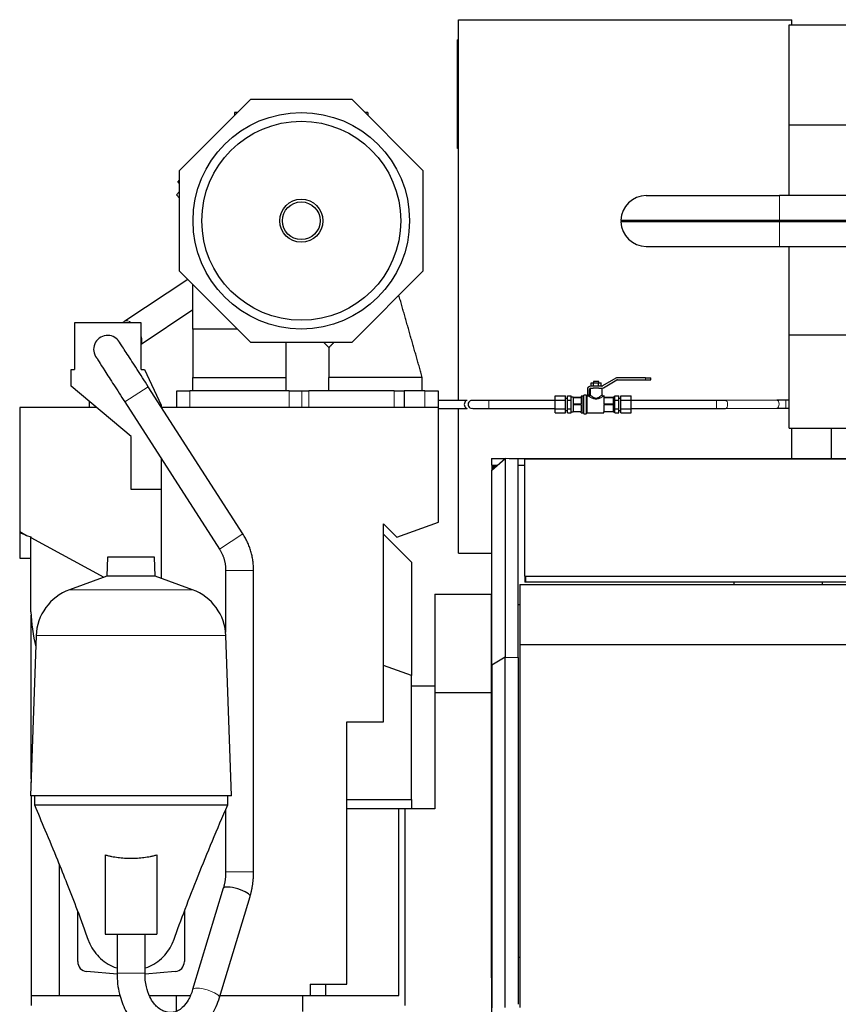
# Model space of a CAD drawing. Header units: inches. Extents: x 0 to 23760, y -13 to 16800.
# Tile 165 of 214: x 15536 to 16764, y 13211 to 14687. Entities that reach past the tile are written whole.
import ezdxf

# ---------------------------------------------------------------- set-up
doc = ezdxf.new("R2010")
doc.units = ezdxf.units.IN
doc.layers.add('254', color=7, linetype='Continuous', true_color=0xffffff)

msp = doc.modelspace()

# ---------------------------------------------------------------- linework, layer by layer
at = {"layer": '254', "color": 2, "linetype": 'Continuous', "lineweight": 25}
for p, q in [((16194.562, 14687.477), (16694.562, 14687.477)), ((16194.562, 14116.465), (16194.562, 14687.477)), ((16690.562, 14529.977), (16690.562, 14679.977)), ((16690.562, 14679.977), (20050.017, 14679.977)), ((16694.562, 14679.977), (16694.562, 14687.477)), ((16193.062, 14494.446), (16193.062, 14657.446)), ((16194.562, 14657.446), (16193.062, 14657.446)), ((15776.014, 14461.556), (15882.92, 14568.462)), ((15882.92, 14568.462), (16034.108, 14568.462)), ((16034.108, 14568.462), (16141.014, 14461.556)), ((15862.92, 14548.462), (15858.514, 14548.462)), ((15858.514, 14548.462), (15858.514, 14544.056)), ((16058.514, 14548.462), (16054.108, 14548.462)), ((16058.514, 14548.462), (16058.514, 14544.056)), ((16690.562, 14423.632), (16690.562, 14529.977)), ((16690.562, 14529.977), (20050.017, 14529.977)), ((16194.562, 14494.446), (16193.062, 14494.446)), ((15776.014, 14310.368), (15776.014, 14461.556)), ((16141.014, 14461.556), (16141.014, 14310.368)), ((15773.252, 14443.945), (15776.014, 14446.707)), ((15776.014, 14441.183), (15773.252, 14443.945)), ((15776.015, 14429.737), (15771.131, 14424.853)), ((15771.131, 14424.853), (15776.014, 14419.969)), ((16476.062, 14423.635), (16676.062, 14423.635)), ((16971.062, 14423.635), (16676.062, 14423.635)), ((16438.026, 14386.612), (16439.025, 14385.585)), ((16438.026, 14386.612), (16676.062, 14386.612)), ((16438.026, 14384.558), (16439.025, 14385.585)), ((16676.062, 14384.558), (16438.026, 14384.558)), ((16439.025, 14385.585), (16676.062, 14385.585)), ((16676.062, 14386.612), (16971.062, 14386.612)), ((16676.062, 14386.562), (16676.062, 14384.608)), ((16676.062, 14386.562), (16971.112, 14386.562)), ((16971.112, 14384.608), (16676.062, 14384.608)), ((16971.062, 14384.558), (16676.062, 14384.558)), ((16476.062, 14347.535), (16676.062, 14347.535)), ((16676.062, 14347.535), (16971.062, 14347.535)), ((16690.562, 14214.631), (16690.562, 14347.535)), ((15882.92, 14203.462), (15776.014, 14310.368)), ((16141.014, 14310.368), (16034.108, 14203.462)), ((15788.295, 14298.083), (15693.836, 14235.327)), ((15796.014, 14223.462), (15796.014, 14290.367)), ((15718.063, 14200.998), (15796.013, 14252.787)), ((15618.062, 14232.962), (15618.062, 14162.962)), ((15718.062, 14232.962), (15618.062, 14232.962)), ((15718.062, 14162.962), (15718.062, 14232.962)), ((15796.29, 14223.462), (15796.027, 14223.462)), ((16690.562, 14214.631), (16876.456, 14214.631)), ((16690.562, 14074.977), (16690.562, 14214.631)), ((16034.108, 14203.462), (15882.92, 14203.462)), ((15992.522, 14203.462), (16000.019, 14195.964)), ((15613.062, 14162.962), (15618.062, 14162.962)), ((15613.062, 14137.962), (15613.062, 14162.962)), ((15718.062, 14162.962), (15723.062, 14162.962)), ((15723.062, 14162.962), (15748.062, 14109.349)), ((15796.014, 14150.962), (15866.121, 14150.962)), ((15796.014, 14130.962), (15796.014, 14150.962)), ((15866.121, 14150.962), (15936.019, 14150.962)), ((15936.019, 14130.962), (15936.019, 14150.962)), ((16000.019, 14130.962), (16000.019, 14150.962)), ((16000.019, 14150.962), (16000.019, 14150.962)), ((16139.992, 14150.962), (16140.019, 14150.962)), ((16140.019, 14130.962), (16140.019, 14150.962)), ((16140.02, 14150.962), (16140.019, 14150.962)), ((16430.312, 14149.792), (16410.286, 14138.23)), ((16411.786, 14135.632), (16431.812, 14147.194)), ((16474.626, 14150.462), (16432.812, 14150.462)), ((16432.812, 14147.462), (16474.626, 14147.462)), ((16474.626, 14150.462), (16482.626, 14150.462)), ((16474.626, 14147.462), (16482.626, 14147.462)), ((16482.626, 14147.462), (16482.626, 14150.462)), ((15703.062, 14062.443), (15613.062, 14137.962)), ((15870.96, 13916.324), (15728.963, 14137.044)), ((15772.019, 14130.962), (15791.519, 14130.962)), ((15772.019, 14105.962), (15772.019, 14130.962)), ((15940.115, 14130.962), (15791.519, 14130.962)), ((15940.115, 14130.962), (15959.167, 14130.962)), ((15959.167, 14130.962), (15969.914, 14130.962)), ((16098.019, 14130.962), (15969.914, 14130.962)), ((16098.019, 14130.962), (16113.019, 14130.962)), ((16144.019, 14130.962), (16113.017, 14130.962)), ((16113.019, 14130.962), (16113.019, 14105.962)), ((16144.019, 14130.962), (16164.019, 14130.962)), ((16164.019, 14130.962), (16164.019, 14105.962)), ((16387.626, 14132.962), (16387.626, 14124.962)), ((16390.626, 14124.962), (16390.626, 14132.962)), ((16391.626, 14134.694), (16391.626, 14124.881)), ((16409.286, 14137.962), (16392.626, 14137.962)), ((16392.626, 14134.962), (16396.502, 14134.962)), ((16393.12, 14142.962), (16396.873, 14142.962)), ((16393.12, 14137.962), (16393.12, 14142.962)), ((16404.626, 14144.962), (16396.626, 14144.962)), ((16396.626, 14144.962), (16396.626, 14142.962)), ((16396.873, 14142.962), (16404.378, 14142.962)), ((16396.873, 14137.962), (16396.873, 14142.962)), ((16404.378, 14142.962), (16408.131, 14142.962)), ((16404.378, 14137.962), (16404.378, 14142.962)), ((16404.626, 14142.962), (16404.626, 14144.962)), ((16404.75, 14134.962), (16409.286, 14134.962)), ((16408.131, 14137.962), (16408.131, 14142.962)), ((16409.626, 14124.962), (16409.626, 14134.973)), ((16207.303, 14116.462), (16164.02, 14116.462)), ((16339.126, 14116.813), (16339.126, 14123.164)), ((16339.126, 14123.164), (16354.626, 14123.164)), ((16339.126, 14104.111), (16339.126, 14116.813)), ((16339.126, 14116.813), (16354.626, 14116.813)), ((16354.626, 14116.813), (16354.626, 14123.164)), ((16357.626, 14119.462), (16354.626, 14119.462)), ((16354.626, 14104.111), (16354.626, 14116.813)), ((16357.626, 14116.813), (16357.626, 14123.164)), ((16357.626, 14123.164), (16363.526, 14123.164)), ((16357.626, 14104.111), (16357.626, 14116.813)), ((16357.626, 14116.813), (16363.526, 14116.813)), ((16363.526, 14119.988), (16363.526, 14123.164)), ((16366.126, 14121.462), (16363.526, 14121.462)), ((16363.526, 14116.813), (16363.526, 14119.988)), ((16363.526, 14110.462), (16363.526, 14116.813)), ((16366.126, 14121.462), (16378.126, 14121.462)), ((16366.126, 14121.462), (16366.126, 14121.104)), ((16366.126, 14121.104), (16366.126, 14115.962)), ((16366.126, 14121.104), (16378.126, 14121.104)), ((16366.126, 14115.962), (16366.126, 14110.82)), ((16378.126, 14122.962), (16378.126, 14121.462)), ((16380.926, 14122.962), (16378.126, 14122.962)), ((16378.126, 14121.104), (16378.126, 14110.82)), ((16382.126, 14096.762), (16382.126, 14124.162)), ((16385.826, 14124.462), (16382.426, 14124.462)), ((16386.126, 14096.762), (16386.126, 14124.162)), ((16389.732, 14122.962), (16387.326, 14122.962)), ((16387.626, 14124.962), (16390.626, 14124.962)), ((16412.126, 14122.962), (16411.626, 14122.962)), ((16412.126, 14122.962), (16412.126, 14121.462)), ((16412.126, 14121.462), (16426.126, 14121.462)), ((16412.126, 14121.104), (16412.126, 14110.82)), ((16412.126, 14121.104), (16426.126, 14121.104)), ((16426.126, 14121.462), (16426.126, 14121.104)), ((16428.726, 14121.462), (16426.126, 14121.462)), ((16426.126, 14121.104), (16426.126, 14115.962)), ((16426.126, 14115.962), (16426.126, 14110.82)), ((16428.726, 14123.164), (16434.626, 14123.164)), ((16428.726, 14119.988), (16428.726, 14123.164)), ((16428.726, 14116.813), (16428.726, 14119.988)), ((16428.726, 14116.813), (16434.626, 14116.813)), ((16428.726, 14110.462), (16428.726, 14116.813)), ((16434.626, 14116.813), (16434.626, 14123.164)), ((16437.626, 14119.462), (16434.626, 14119.462)), ((16434.626, 14104.111), (16434.626, 14116.813)), ((16437.626, 14116.813), (16437.626, 14123.164)), ((16437.626, 14123.164), (16453.126, 14123.164)), ((16437.626, 14116.813), (16453.126, 14116.813)), ((16437.626, 14104.111), (16437.626, 14116.813)), ((16453.126, 14116.813), (16453.126, 14123.164)), ((16453.126, 14104.111), (16453.126, 14116.813)), ((16671.815, 14117.031), (16594.791, 14116.504)), ((16690.563, 14117.073), (16685.459, 14117.073)), ((15651.198, 14105.962), (15536.062, 14105.962)), ((15536.062, 14105.962), (15536.062, 13919.824)), ((15640.059, 14115.309), (15640.059, 14105.962)), ((15693.642, 14114.32), (15835.638, 13893.6)), ((15748.062, 14109.349), (15748.062, 14107.357)), ((16164.262, 14105.962), (15748.966, 14105.962)), ((15940.115, 14105.962), (15791.519, 14105.962)), ((16164.262, 13933.962), (16164.262, 14105.962)), ((16164.262, 14104.462), (16207.303, 14104.462)), ((16194.562, 13887.477), (16194.562, 14104.465)), ((16339.126, 14104.111), (16354.626, 14104.111)), ((16339.126, 14097.76), (16339.126, 14104.111)), ((16354.626, 14097.76), (16354.626, 14104.111)), ((16354.626, 14101.462), (16357.626, 14101.462)), ((16357.626, 14097.76), (16357.626, 14104.111)), ((16357.626, 14104.111), (16363.526, 14104.111)), ((16363.526, 14104.111), (16363.526, 14110.462)), ((16363.526, 14100.936), (16363.526, 14104.111)), ((16366.126, 14110.82), (16366.126, 14110.104)), ((16378.126, 14110.82), (16366.126, 14110.82)), ((16366.126, 14110.104), (16366.126, 14104.962)), ((16378.126, 14110.104), (16366.126, 14110.104)), ((16366.126, 14104.962), (16366.126, 14099.82)), ((16378.126, 14110.104), (16378.126, 14099.82)), ((16426.126, 14110.82), (16412.126, 14110.82)), ((16412.126, 14110.104), (16412.126, 14099.82)), ((16426.126, 14110.104), (16412.126, 14110.104)), ((16426.126, 14110.82), (16426.126, 14110.104)), ((16426.126, 14110.104), (16426.126, 14104.962)), ((16426.126, 14104.962), (16426.126, 14099.82)), ((16428.726, 14104.111), (16428.726, 14110.462)), ((16428.726, 14104.111), (16434.626, 14104.111)), ((16428.726, 14100.936), (16428.726, 14104.111)), ((16434.626, 14097.76), (16434.626, 14104.111)), ((16434.626, 14101.462), (16437.626, 14101.462)), ((16437.626, 14097.76), (16437.626, 14104.111)), ((16437.626, 14104.111), (16453.126, 14104.111)), ((16453.126, 14097.76), (16453.126, 14104.111)), ((16594.873, 14104.505), (16671.897, 14105.031)), ((16685.459, 14105.073), (16690.563, 14105.073)), ((16339.126, 14097.76), (16354.626, 14097.76)), ((16357.626, 14097.76), (16363.526, 14097.76)), ((16363.526, 14097.76), (16363.526, 14100.936)), ((16363.526, 14099.462), (16366.126, 14099.462)), ((16366.126, 14099.82), (16378.126, 14099.82)), ((16366.126, 14099.82), (16366.126, 14099.462)), ((16378.126, 14099.462), (16366.126, 14099.462)), ((16378.126, 14097.962), (16378.126, 14099.462)), ((16378.126, 14097.962), (16380.926, 14097.962)), ((16382.426, 14096.462), (16385.826, 14096.462)), ((16387.326, 14097.962), (16412.126, 14097.962)), ((16412.126, 14099.82), (16426.126, 14099.82)), ((16412.126, 14097.962), (16412.126, 14099.462)), ((16426.126, 14099.462), (16412.126, 14099.462)), ((16426.126, 14099.82), (16426.126, 14099.462)), ((16426.126, 14099.462), (16428.726, 14099.462)), ((16428.726, 14097.76), (16428.726, 14100.936)), ((16428.726, 14097.76), (16434.626, 14097.76)), ((16437.626, 14097.76), (16453.126, 14097.76)), ((16690.562, 14074.977), (16865.119, 14074.977)), ((16694.562, 14029.277), (16694.562, 14074.977)), ((16753.402, 14074.977), (16753.402, 14029.274)), ((15703.062, 13982.962), (15703.062, 14062.443)), ((15748.062, 14029.721), (15748.062, 13849.766)), ((16244.062, 14029.274), (16244.062, 14019.274)), ((16244.062, 14029.274), (16264.064, 14029.274)), ((16244.562, 14011.982), (16264.312, 14029.501)), ((16264.312, 14029.501), (16264.312, 13731.442)), ((16284.062, 14028.736), (16264.312, 14029.501)), ((16270.182, 14029.274), (16851.062, 14029.274)), ((16284.062, 13730.919), (16284.062, 14028.736)), ((16294.062, 14029.019), (16851.062, 14029.019)), ((16294.062, 13853), (16294.062, 14029.019)), ((16244.062, 14019.274), (16252.787, 14019.274)), ((16244.562, 14019.273), (16244.562, 14011.981)), ((16246.062, 14017.274), (16246.062, 14016.311)), ((16246.062, 14017.274), (16250.527, 14017.274)), ((16246.062, 14016.311), (16249.442, 14016.311)), ((16246.062, 14016.311), (16246.062, 14013.308)), ((16284.067, 14019.274), (16294.063, 14019.274)), ((16244.562, 13719.458), (16244.562, 14011.982)), ((15748.062, 13982.962), (15703.062, 13982.962)), ((16082.062, 13634.604), (16082.062, 13931.496)), ((16082.062, 13931.496), (16101.901, 13911.657)), ((16101.901, 13911.657), (16164.262, 13933.962)), ((15536.062, 13919.824), (15536.062, 13917.962)), ((15536.062, 13919.824), (15546.464, 13914.176)), ((15536.062, 13917.964), (15536.062, 13879.977)), ((15546.464, 13914.176), (15536.062, 13917.962)), ((15546.464, 13914.176), (15552.793, 13911.872)), ((15552.793, 13911.872), (15552.793, 13910.74)), ((15552.793, 13799.709), (15552.793, 13910.74)), ((15552.793, 13910.74), (15662.269, 13851.299)), ((16082.06, 13915.964), (16124.062, 13873.962)), ((16082.06, 13915.964), (16124.062, 13873.962)), ((15536.062, 13879.977), (15552.793, 13879.977)), ((15668.009, 13881.502), (15667.015, 13853.026)), ((15738.114, 13881.502), (15668.009, 13881.502)), ((15739.109, 13853.026), (15738.114, 13881.502)), ((16194.562, 13887.477), (16244.57, 13887.477)), ((16124.062, 13873.962), (16124.062, 13703.944)), ((15667.015, 13853.026), (15610.717, 13832.535)), ((15739.109, 13853.026), (15667.015, 13853.026)), ((15795.406, 13832.535), (15739.109, 13853.026)), ((15845.019, 13861.679), (15845.019, 13768.838)), ((15887.019, 13409.416), (15887.019, 13861.679)), ((16294.062, 13853), (16294.062, 13844.13)), ((16832.054, 13852.631), (16294.863, 13852.631)), ((16294.863, 13852.631), (16294.863, 13843.76)), ((16286.562, 13840.554), (16286.562, 13750.506)), ((16286.562, 13840.554), (16832.063, 13840.554)), ((16832.054, 13843.76), (16294.863, 13843.76)), ((16608.058, 13840.554), (16608.058, 13843.76)), ((16740.065, 13843.761), (16740.065, 13840.555)), ((16159.062, 13825.977), (16159.062, 13678.486)), ((16159.062, 13825.977), (16244.062, 13825.977)), ((16244.062, 13678.486), (16244.062, 13825.977)), ((16244.062, 13810.288), (16244.562, 13810.288)), ((16284.061, 13810.288), (16286.562, 13810.288)), ((15553.062, 13548.963), (15553.062, 13794.666)), ((15560.757, 13763.771), (15552.368, 13523.548)), ((15853.755, 13523.548), (15845.366, 13763.771)), ((16286.562, 13750.506), (17893.562, 13750.506)), ((16286.562, 13750.506), (16286.562, 13206.015)), ((16124.062, 13703.947), (16082.062, 13719.234)), ((16264.312, 13731.442), (16244.562, 13719.458)), ((16244.562, 13719.458), (16244.562, 13205.379)), ((16264.312, 13731.442), (16284.062, 13730.919)), ((16264.312, 13206.242), (16264.312, 13731.442)), ((16284.062, 13730.919), (16284.062, 13210.913)), ((16124.062, 13517.962), (16124.062, 13703.947)), ((16124.061, 13688.577), (16159.06, 13688.577)), ((16159.062, 13678.487), (16159.062, 13503.962)), ((16244.062, 13660.665), (16244.062, 13678.488)), ((16244.062, 13281.512), (16244.062, 13660.669)), ((16027.062, 13240.977), (16027.062, 13634.604)), ((16027.062, 13634.604), (16082.062, 13634.604)), ((15553.062, 13548.962), (15553.062, 13543.401)), ((15553.258, 13548.962), (15553.062, 13548.962)), ((15853.755, 13523.548), (15552.368, 13523.548)), ((15553.062, 13523.546), (15553.062, 13223.962)), ((15558.062, 13523.548), (15558.062, 13509.977)), ((15848.062, 13509.977), (15848.062, 13523.548)), ((16027.062, 13517.962), (16124.062, 13517.962)), ((16124.062, 13517.964), (16124.062, 13503.962)), ((15845.019, 13502.667), (15845.019, 13409.416)), ((16105.062, 13503.962), (16027.062, 13503.962)), ((16114.062, 13503.962), (16105.061, 13503.962)), ((16105.062, 13223.962), (16105.062, 13503.962)), ((16114.062, 13503.962), (16114.062, 13208.962)), ((16159.062, 13503.962), (16114.062, 13503.962)), ((15664.411, 13434.934), (15664.411, 13315.977)), ((15741.712, 13434.934), (15741.712, 13315.977)), ((15595.062, 13421.46), (15595.062, 13223.977)), ((15841.463, 13384.873), (15795.508, 13233.281)), ((15835.701, 13221.096), (15881.656, 13372.688)), ((15623.062, 13274.977), (15623.062, 13350.379)), ((15783.062, 13350.343), (15783.062, 13274.977)), ((15664.411, 13315.977), (15741.712, 13315.977)), ((15682.062, 13315.977), (15682.062, 13257.825)), ((15724.062, 13257.825), (15724.062, 13315.977)), ((16244.062, 13250.441), (16244.062, 13281.512)), ((16244.062, 13281.512), (16244.562, 13281.512)), ((16284.061, 13281.512), (16286.562, 13281.512)), ((15682.27, 13256.052), (15636.754, 13260.034)), ((15769.369, 13260.034), (15724.239, 13256.086)), ((16244.062, 13250.442), (16244.062, 13195.032)), ((15972.062, 13240.977), (15972.062, 13223.977)), ((15972.062, 13240.977), (16027.062, 13240.977)), ((15995.062, 13240.977), (15995.062, 13223.977)), ((15553.062, 13223.964), (15553.062, 13208.962)), ((15553.062, 13223.962), (15686.654, 13223.962)), ((15595.062, 13223.977), (15686.649, 13223.977)), ((15730.658, 13223.977), (15771.062, 13223.977)), ((15730.668, 13223.962), (15771.067, 13223.962)), ((15771.062, 13199.977), (15771.062, 13223.977)), ((15771.062, 13223.977), (15791.656, 13223.977)), ((15836.576, 13223.977), (15961.062, 13223.977)), ((15961.058, 13223.977), (15972.062, 13223.977)), ((15961.059, 13223.962), (16105.062, 13223.962)), ((15961.062, 13199.977), (15961.062, 13223.977)), ((15972.062, 13223.977), (15995.062, 13223.977))]:
    msp.add_line(p, q, dxfattribs=at)
at = {"layer": '254', "color": 110, "linetype": 'Continuous', "lineweight": 13}
for p, q in [((16676.062, 14386.612), (16676.062, 14423.635)), ((16676.062, 14386.612), (16676.062, 14386.562)), ((16676.062, 14384.558), (16676.062, 14384.608)), ((16676.062, 14384.558), (16676.062, 14347.535)), ((16474.626, 14147.462), (16474.626, 14150.462)), ((15693.642, 14114.32), (15728.963, 14137.044)), ((15791.519, 14130.962), (15791.519, 14105.962)), ((15940.115, 14105.962), (15940.115, 14130.962)), ((15959.167, 14105.962), (15959.167, 14130.962)), ((15969.914, 14130.962), (15969.914, 14105.962)), ((16098.019, 14105.962), (16098.019, 14130.962)), ((16144.019, 14105.962), (16144.019, 14130.962)), ((16239.626, 14116.461), (16239.626, 14104.462)), ((16380.926, 14097.962), (16380.926, 14122.962)), ((16382.426, 14096.462), (16382.426, 14124.462)), ((16385.826, 14096.462), (16385.826, 14124.462)), ((16387.326, 14097.962), (16387.326, 14122.962)), ((16581.229, 14116.462), (16581.229, 14104.462)), ((16685.459, 14117.073), (16685.459, 14105.073)), ((15835.638, 13893.6), (15870.96, 13916.324)), ((15845.019, 13861.679), (15887.019, 13861.679)), ((15795.406, 13832.535), (15610.717, 13832.535)), ((15845.366, 13763.771), (15560.757, 13763.771)), ((15845.019, 13409.416), (15887.019, 13409.416)), ((15703.062, 13257.825), (15682.062, 13257.825)), ((15724.062, 13257.825), (15703.062, 13257.825))]:
    msp.add_line(p, q, dxfattribs=at)
at = {"layer": '254', "color": 2, "linetype": 'Continuous', "lineweight": 25}
for radius in [162.362, 149.215, 32.362, 28.291]:
    msp.add_circle((15958.514, 14385.962), radius, dxfattribs=at)
for centre, radius, start, end in [((16476.062, 14385.585), 38.05, 90, 178.453367), ((16476.062, 14385.585), 38.05, 181.546633, 270), ((15668.019, 14192.962), 21, 44.173125, 224.746875), ((16432.812, 14145.462), 5, 90, 120), ((16432.812, 14145.462), 2, 90, 120), ((16392.626, 14132.962), 5, 90, 180), ((16392.626, 14132.962), 2, 90, 180), ((16409.286, 14139.962), 2, 270, 300), ((16409.286, 14139.962), 5, 270, 300), ((16214.626, 14110.462), 6, 99.669375, 285.294375), ((16380.926, 14124.162), 1.2, 270, 0), ((16382.426, 14124.162), 0.3, 90, 180), ((16385.826, 14124.162), 0.3, 0, 90), ((16387.326, 14124.162), 1.2, 180, 270), ((16380.926, 14096.762), 1.2, 0, 90), ((16382.426, 14096.762), 0.3, 180, 270), ((16385.826, 14096.762), 0.3, 270, 0), ((16387.326, 14096.762), 1.2, 90, 180), ((15636.711, 13761.119), 76, 110, 178), ((15769.413, 13761.119), 76, 2, 70), ((15829.996, 13811.964), 277.474, 182.531357, 193.492239), ((15638.062, 13274.977), 15, 180, 265), ((15768.062, 13274.977), 15, 275, 0)]:
    msp.add_arc(centre, radius, start, end, dxfattribs=at)
at = {"layer": '254', "color": 110, "linetype": 'Continuous', "lineweight": 13}
for centre, major_axis, ratio, start_param, end_param in [((15705.457, 14217.835), (11.621, -17.491), 0.43815547, 2.26714997, 3.14159265), ((15705.457, 14217.835), (11.621, -17.491), 0.43815547, 0.14412057, 1.02190119), ((16594.832, 14110.504), (-0.041, 6), 0.54409738, 3.13816964, 6.2774061), ((16671.856, 14111.031), (-0.041, 6), 0.54409738, 3.14160576, 6.28310024), ((15815.604, 13227.189), (20.097, -6.092), 0.26120987, 0.00274889, 3.14159265)]:
    msp.add_ellipse(centre, major_axis=major_axis, ratio=ratio, start_param=start_param, end_param=end_param, dxfattribs=at)
at = {"layer": '254', "color": 2, "linetype": 'Continuous', "lineweight": 25}
for centre, major_axis, ratio, start_param, end_param in [((16207.303, 14110.462), (0, 6), 0.70710668, 0.00068722, 3.14237805), ((16289.883, 13850.701), (-6.5, 0), 0.46174861, 3.83976427, 4.01421736), ((16289.883, 13841.831), (-6.5, 0), 0.46174861, 3.83976427, 4.01421736), ((15861.56, 13378.78), (20.097, -6.092), 0.26120987, 0, 3.14159265)]:
    msp.add_ellipse(centre, major_axis=major_axis, ratio=ratio, start_param=start_param, end_param=end_param, dxfattribs=at)
for points, degree in [([(16140.019, 14150.962), (16122.464, 14212.611), (16104.908, 14274.26)], 2), ([(16140.019, 14150.962), (16122.464, 14212.611), (16104.909, 14274.26)], 2), ([(15693.826, 14235.32), (15692.551, 14234.473), (15691.304, 14233.643), (15690.083, 14232.831)], 3), ([(15796.027, 14223.462), (15796.003, 14223.462), (15796.01, 14223.462), (15796.014, 14223.462)], 3), ([(15796.013, 14223.462), (15796.013, 14223.462), (15796.014, 14223.462), (15796.013, 14223.462)], 3), ([(15796.014, 14223.462), (15796.013, 14223.462), (15796.014, 14223.462), (15796.014, 14223.462)], 3), ([(15796.014, 14223.462), (15796.015, 14223.462), (15796.014, 14223.462)], 2), ([(15796.014, 14223.462), (15796.014, 14187.212), (15796.014, 14150.962)], 2), ([(15796.014, 14223.462), (15796.014, 14187.212), (15796.014, 14150.962)], 2), ([(15936.019, 14150.962), (15936.019, 14177.211), (15936.019, 14203.461)], 2), ([(16000.019, 14195.964), (16000.019, 14173.463), (16000.019, 14150.962)], 2), ([(16000.082, 14196.027), (16001.587, 14197.532)], 1), ([(16001.587, 14197.532), (16007.517, 14203.462)], 1), ([(16070.019, 14150.962), (16000.019, 14150.962)], 1), ([(16140.019, 14150.962), (16070.019, 14150.962)], 1), ([(16339.126, 14116.461), (16239.626, 14116.461)], 1), ([(16581.229, 14116.462), (16453.126, 14116.462)], 1), ([(16594.8, 14116.504), (16588.598, 14116.462), (16581.229, 14116.462)], 2), ([(16685.459, 14117.073), (16678.059, 14117.073), (16671.824, 14117.031)], 2), ([(16239.626, 14104.462), (16339.126, 14104.462)], 1), ([(16453.126, 14104.462), (16581.229, 14104.462)], 1), ([(16581.229, 14104.462), (16588.628, 14104.462), (16594.863, 14104.505)], 2), ([(16671.887, 14105.031), (16678.089, 14105.073), (16685.459, 14105.073)], 2), ([(15887.019, 13861.679), (15886.65, 13891.253), (15870.96, 13916.324)], 2), ([(15835.638, 13893.6), (15845.125, 13879.049), (15845.019, 13861.679)], 2), ([(16159.062, 13678.486), (16244.062, 13678.486)], 1), ([(15558.062, 13509.977), (15558.062, 13509.977), (15558.178, 13509.977), (15558.702, 13509.977), (15559.574, 13509.977), (15560.791, 13509.977), (15562.351, 13509.977), (15564.25, 13509.977), (15566.483, 13509.977), (15569.045, 13509.977), (15571.931, 13509.977), (15575.132, 13509.977), (15578.641, 13509.977), (15582.45, 13509.977), (15586.55, 13509.977), (15590.93, 13509.977), (15595.581, 13509.977), (15600.49, 13509.977), (15605.647, 13509.977), (15611.038, 13509.977), (15616.651, 13509.977), (15622.472, 13509.977), (15628.487, 13509.977), (15634.682, 13509.977), (15641.041, 13509.977), (15647.55, 13509.977), (15654.193, 13509.977), (15660.954, 13509.977), (15667.815, 13509.977), (15674.762, 13509.977), (15681.777, 13509.977), (15688.844, 13509.977), (15695.944, 13509.977), (15703.062, 13509.977), (15710.179, 13509.977), (15717.28, 13509.977), (15724.346, 13509.977), (15731.361, 13509.977), (15738.308, 13509.977), (15745.17, 13509.977), (15751.93, 13509.977), (15758.573, 13509.977), (15765.082, 13509.977), (15771.442, 13509.977), (15777.637, 13509.977), (15783.652, 13509.977), (15789.473, 13509.977), (15795.086, 13509.977), (15800.477, 13509.977), (15805.633, 13509.977), (15810.543, 13509.977), (15815.193, 13509.977), (15819.574, 13509.977), (15823.673, 13509.977), (15827.482, 13509.977), (15830.992, 13509.977), (15834.193, 13509.977), (15837.078, 13509.977), (15839.64, 13509.977), (15841.874, 13509.977), (15843.773, 13509.977), (15845.333, 13509.977), (15846.55, 13509.977), (15847.421, 13509.977), (15847.945, 13509.977), (15848.062, 13509.977), (15848.062, 13509.977)], 3), ([(15845.019, 13409.416), (15845.096, 13396.549), (15841.459, 13384.86)], 2), ([(15881.66, 13372.7), (15886.888, 13390.467), (15887.019, 13409.416)], 2)]:
    msp.add_open_spline(points, degree=degree, dxfattribs=at)
for points, knots in [([(15796.014, 14223.462), (15796.011, 14223.462), (15796.013, 14223.462), (15796.014, 14223.462), (15796.014, 14223.462)], [0, 0, 0, 0, 0.97214874, 1, 1, 1, 1]), ([(15796.015, 14223.462), (15796.015, 14223.462), (15796.02, 14223.462), (15796.016, 14223.462), (15796.014, 14223.462), (15796.015, 14223.462)], [0, 0, 0, 0, 0.05180092, 0.9426792, 1, 1, 1, 1]), ([(15796.015, 14223.462), (15796.017, 14223.462), (15796.015, 14223.462), (15796.015, 14223.462), (15796.015, 14223.462)], [0, 0, 0, 0, 0.97312199, 1, 1, 1, 1]), ([(15796.581, 14223.462), (15796.576, 14223.462), (15796.48, 14223.462), (15796.387, 14223.462), (15796.29, 14223.462)], [0, 0, 0, 0, 0.06094147, 1, 1, 1, 1]), ([(15797.126, 14223.462), (15797.121, 14223.462), (15796.938, 14223.462), (15796.755, 14223.462), (15796.581, 14223.462)], [0, 0, 0, 0, 0.02780103, 1, 1, 1, 1]), ([(15798.234, 14223.462), (15798.224, 14223.462), (15797.855, 14223.462), (15797.487, 14223.462), (15797.126, 14223.462)], [0, 0, 0, 0, 0.02690254, 1, 1, 1, 1]), ([(15862.919, 14223.462), (15852.285, 14223.462), (15835.818, 14223.462), (15816.434, 14223.462), (15806.224, 14223.462), (15801.132, 14223.462), (15798.952, 14223.462), (15798.234, 14223.462)], [0, 0, 0, 0, 0.49318875, 0.76373395, 0.89900656, 0.96664286, 1, 1, 1, 1]), ([(15728.963, 14137.044), (15722.978, 14146.346), (15711.811, 14163.67), (15696.596, 14187.171), (15686.08, 14203.279), (15683.412, 14207.209), (15683.089, 14207.587)], [0, 0, 0, 0, 0.24524416, 0.493776, 0.74554483, 1, 1, 1, 1]), ([(15652.927, 14178.341), (15652.918, 14178.244), (15654.609, 14175.406), (15663.161, 14161.881), (15677.037, 14140.166), (15687.737, 14123.5), (15693.642, 14114.32)], [0, 0, 0, 0, 0.22945456, 0.48281024, 0.73965972, 1, 1, 1, 1]), ([(16404.75, 14134.962), (16404.433, 14134.962), (16404.106, 14134.962), (16403.437, 14134.962), (16403.095, 14134.962), (16402.401, 14134.962), (16402.049, 14134.962), (16401.34, 14134.962), (16400.983, 14134.962), (16400.269, 14134.962), (16399.912, 14134.962), (16399.203, 14134.962), (16398.851, 14134.962), (16398.157, 14134.962), (16397.815, 14134.962), (16397.146, 14134.962), (16396.819, 14134.962), (16396.501, 14134.962)], [0, 0, 0, 0, 0.125, 0.125, 0.25, 0.25, 0.375, 0.375, 0.5, 0.5, 0.625, 0.625, 0.75, 0.75, 0.875, 0.875, 1, 1, 1, 1]), ([(16239.626, 14116.461), (16236.156, 14116.459), (16229.675, 14116.448), (16220.838, 14116.405), (16214.737, 14116.339), (16213.211, 14116.281), (16213.042, 14116.249)], [0, 0, 0, 0, 0.24439764, 0.49272429, 0.74483524, 1, 1, 1, 1]), ([(16390.964, 14126.446), (16390.978, 14126.435), (16391.127, 14126.304), (16391.352, 14126.013), (16391.584, 14125.495), (16391.664, 14124.876), (16391.517, 14124.187), (16391.132, 14123.578), (16390.594, 14123.175), (16390.101, 14122.995), (16389.822, 14122.976), (16389.726, 14122.977)], [0, 0, 0, 0, 0.01173164, 0.12726389, 0.23035305, 0.37122735, 0.51777021, 0.67161275, 0.8207112, 0.939629, 1, 1, 1, 1]), ([(16410.152, 14123.639), (16410.115, 14123.668), (16409.891, 14123.865), (16409.69, 14124.349), (16409.599, 14124.955), (16409.67, 14125.456), (16409.818, 14125.845), (16409.996, 14126.135), (16410.163, 14126.331), (16410.279, 14126.442), (16410.332, 14126.487), (16410.341, 14126.495)], [0, 0, 0, 0, 0.04376928, 0.2795722, 0.46361535, 0.61682573, 0.74610989, 0.85197669, 0.9330987, 0.98780003, 1, 1, 1, 1]), ([(16412.827, 14123.362), (16412.828, 14123.364), (16412.826, 14123.362), (16412.821, 14123.358), (16412.81, 14123.35), (16412.795, 14123.339), (16412.761, 14123.315), (16412.613, 14123.215), (16412.29, 14123.053), (16411.771, 14122.938), (16411.162, 14122.984), (16410.584, 14123.209), (16410.28, 14123.484), (16410.152, 14123.639)], [0, 0, 0, 0, 0.07105132, 0.09906984, 0.11054639, 0.11800038, 0.12714778, 0.15361438, 0.27746031, 0.45441849, 0.62560016, 0.82544381, 1, 1, 1, 1]), ([(16216.21, 14104.675), (16216.128, 14104.642), (16217.061, 14104.584), (16222.113, 14104.518), (16230.078, 14104.476), (16236.228, 14104.464), (16239.626, 14104.462)], [0, 0, 0, 0, 0.24444608, 0.4921938, 0.74401432, 1, 1, 1, 1]), ([(15558.062, 13509.977), (15563.425, 13497.457), (15575.187, 13469.72), (15591.56, 13430.318), (15607.741, 13390.18), (15623.354, 13350.037), (15633.698, 13321.979), (15639.015, 13307.129)], [0, 0, 0, 0, 0.17830434, 0.39743033, 0.57099473, 0.77059876, 1, 1, 1, 1]), ([(15767.106, 13307.122), (15772.608, 13322.476), (15784.329, 13354.261), (15810.436, 13420.857), (15832.347, 13473.607), (15848.062, 13509.977)], [0, 0, 0, 0, 0.2369354, 0.48570236, 1, 1, 1, 1]), ([(15664.411, 13434.934), (15665.995, 13434.512), (15667.581, 13434.117), (15670.76, 13433.38), (15672.352, 13433.037), (15677.138, 13432.087), (15680.339, 13431.558), (15685.159, 13430.922), (15686.769, 13430.737), (15689.994, 13430.418), (15691.609, 13430.284), (15694.846, 13430.07), (15696.467, 13429.99), (15699.715, 13429.882), (15701.342, 13429.855), (15704.602, 13429.853), (15706.235, 13429.878), (15708.28, 13429.944), (15708.689, 13429.959), (15709.303, 13429.984), (15709.508, 13429.992), (15709.917, 13430.01), (15710.939, 13430.058), (15711.961, 13430.116), (15714.408, 13430.276), (15716.036, 13430.409), (15719.283, 13430.729), (15720.902, 13430.915), (15725.749, 13431.552), (15728.964, 13432.083), (15733.762, 13433.035), (15735.358, 13433.378), (15738.541, 13434.117), (15740.128, 13434.512), (15741.712, 13434.934)], [0, 0, 0, 0, 0.0625, 0.0625, 0.125, 0.125, 0.25, 0.25, 0.3125, 0.3125, 0.375, 0.375, 0.4375, 0.4375, 0.5, 0.5, 0.5625, 0.5625, 0.578125, 0.578125, 0.5859375, 0.5859375, 0.59375, 0.625, 0.625, 0.6875, 0.6875, 0.75, 0.75, 0.875, 0.875, 0.9375, 0.9375, 1, 1, 1, 1]), ([(15638.83, 13307.655), (15639.145, 13306.75), (15641.039, 13301.645), (15645.716, 13292.546), (15654.631, 13281.546), (15665.631, 13272.632), (15675.077, 13267.776), (15680.545, 13265.8), (15681.808, 13265.384)], [0, 0, 0, 0, 0.04762432, 0.26913279, 0.49064127, 0.71214974, 0.93365821, 1, 1, 1, 1]), ([(15724.309, 13265.382), (15725.574, 13265.798), (15731.045, 13267.775), (15740.492, 13272.632), (15751.493, 13281.546), (15760.407, 13292.546), (15765.082, 13301.641), (15766.976, 13306.741), (15767.289, 13307.643)], [0, 0, 0, 0, 0.0664599, 0.28799291, 0.50952592, 0.73105893, 0.95259194, 1, 1, 1, 1]), ([(15682.062, 13257.825), (15682.049, 13246.866), (15684.328, 13227.536), (15693.411, 13202.551), (15704.473, 13185.779), (15714.425, 13175.576), (15722.781, 13169.165), (15732.956, 13163.069), (15746.735, 13157.871), (15761.449, 13156.359), (15773.623, 13157.59), (15784.192, 13160.231), (15796.898, 13165.949), (15811.552, 13177.148), (15825.887, 13195.77), (15832.876, 13211.745), (15835.705, 13221.108)], [0, 0, 0, 0, 0.11621851, 0.21577346, 0.29515463, 0.35407723, 0.39305266, 0.42804147, 0.50468721, 0.58227393, 0.61996753, 0.66362126, 0.72407522, 0.80119456, 0.89450269, 1, 1, 1, 1]), ([(15795.504, 13233.269), (15793.731, 13227.168), (15789.775, 13217.59), (15782.249, 13207.485), (15775.474, 13202.171), (15768.831, 13199.254), (15762.783, 13198.325), (15755.964, 13199.127), (15749.149, 13201.848), (15742.795, 13206.318), (15736.435, 13213.116), (15730.433, 13222.8), (15725.208, 13238.123), (15723.97, 13250.464), (15724.062, 13257.825)], [0, 0, 0, 0, 0.115769, 0.20757263, 0.28174, 0.33914012, 0.41796935, 0.49487356, 0.56960622, 0.64270711, 0.70119451, 0.77904274, 0.87682269, 1, 1, 1, 1])]:
    msp.add_open_spline(points, degree=3, knots=knots, dxfattribs=at)
at = {"layer": '254', "color": 110, "linetype": 'Continuous', "lineweight": 13}
for points, knots in [([(16411.626, 14122.962), (16411.626, 14122.962), (16411.603, 14122.947), (16411.514, 14122.889), (16411.447, 14122.845), (16411.348, 14122.781), (16411.337, 14122.774), (16411.314, 14122.759), (16411.278, 14122.736), (16411.24, 14122.711), (16411.16, 14122.66), (16411.102, 14122.623), (16410.915, 14122.503), (16410.773, 14122.413), (16410.535, 14122.264), (16410.452, 14122.212), (16410.321, 14122.131), (16410.276, 14122.104), (16410.185, 14122.048), (16410.139, 14122.02), (16409.905, 14121.877), (16409.705, 14121.757), (16409.282, 14121.507), (16409.06, 14121.378), (16408.767, 14121.213), (16408.708, 14121.18), (16408.588, 14121.113), (16408.528, 14121.079), (16408.344, 14120.978), (16408.22, 14120.911), (16407.841, 14120.708), (16407.581, 14120.573), (16407.044, 14120.306), (16406.767, 14120.173), (16406.339, 14119.979), (16406.195, 14119.915), (16405.901, 14119.789), (16405.752, 14119.727), (16405.298, 14119.545), (16404.989, 14119.429), (16404.36, 14119.215), (16404.038, 14119.117), (16403.546, 14118.985), (16403.381, 14118.944), (16403.129, 14118.887), (16403.045, 14118.868), (16402.875, 14118.833), (16402.79, 14118.817), (16402.362, 14118.737), (16402.018, 14118.689), (16401.325, 14118.623), (16400.976, 14118.606), (16400.536, 14118.606), (16400.448, 14118.607), (16400.272, 14118.611), (16400.184, 14118.615), (16399.921, 14118.627), (16399.746, 14118.64), (16399.225, 14118.69), (16398.882, 14118.739), (16398.372, 14118.833), (16398.203, 14118.868), (16397.951, 14118.926), (16397.867, 14118.946), (16397.7, 14118.987), (16397.617, 14119.009), (16397.206, 14119.119), (16396.884, 14119.218), (16396.256, 14119.431), (16395.949, 14119.546), (16395.499, 14119.727), (16395.35, 14119.789), (16395.13, 14119.884), (16395.057, 14119.916), (16394.911, 14119.98), (16394.839, 14120.012), (16394.48, 14120.175), (16394.202, 14120.308), (16393.664, 14120.576), (16393.404, 14120.712), (16392.9, 14120.981), (16392.657, 14121.115), (16392.364, 14121.281), (16392.306, 14121.314), (16392.191, 14121.379), (16392.022, 14121.477), (16391.859, 14121.572), (16391.542, 14121.759), (16391.343, 14121.879), (16390.971, 14122.106), (16390.798, 14122.213), (16390.6, 14122.338), (16390.561, 14122.362), (16390.504, 14122.398), (16390.485, 14122.41), (16390.448, 14122.433), (16390.357, 14122.49), (16390.273, 14122.544), (16390.086, 14122.663), (16389.98, 14122.732), (16389.849, 14122.816), (16389.811, 14122.841), (16389.761, 14122.874), (16389.746, 14122.884), (16389.725, 14122.897), (16389.718, 14122.902), (16389.705, 14122.91), (16389.699, 14122.914), (16389.648, 14122.947), (16389.626, 14122.962), (16389.626, 14122.962), (16389.626, 14122.962), (16389.626, 14122.962)], [0, 0, 0, 0, 0.03124414, 0.03124414, 0.06248828, 0.06248828, 0.0663938, 0.0663938, 0.07029932, 0.07811035, 0.07811035, 0.09373243, 0.09373243, 0.12497657, 0.12497657, 0.14059864, 0.14059864, 0.14840967, 0.14840967, 0.15622071, 0.15622071, 0.18746485, 0.18746485, 0.21870899, 0.21870899, 0.22652003, 0.22652003, 0.23433106, 0.23433106, 0.24995313, 0.24995313, 0.28119728, 0.28119728, 0.31244142, 0.31244142, 0.32806349, 0.32806349, 0.34368556, 0.34368556, 0.3749297, 0.3749297, 0.40617384, 0.40617384, 0.42179591, 0.42179591, 0.42960695, 0.42960695, 0.43741798, 0.43741798, 0.46866213, 0.46866213, 0.49990627, 0.49990627, 0.5077173, 0.5077173, 0.51552834, 0.51552834, 0.53115041, 0.53115041, 0.56239455, 0.56239455, 0.57801662, 0.57801662, 0.58582766, 0.58582766, 0.59363869, 0.59363869, 0.62488283, 0.62488283, 0.65612698, 0.65612698, 0.67174905, 0.67174905, 0.67956008, 0.67956008, 0.68737112, 0.68737112, 0.71861526, 0.71861526, 0.7498594, 0.7498594, 0.78110354, 0.78110354, 0.78891458, 0.78891458, 0.79672561, 0.81234768, 0.81234768, 0.84359183, 0.84359183, 0.87483597, 0.87483597, 0.882647, 0.882647, 0.88655252, 0.88655252, 0.89045804, 0.90608011, 0.90608011, 0.93732425, 0.93732425, 0.95294632, 0.95294632, 0.96075736, 0.96075736, 0.96466288, 0.96466288, 0.96856839, 0.96856839, 0.99981254, 0.99981254, 1, 1, 1, 1]), ([(16391.626, 14124.961), (16391.626, 14124.962), (16391.626, 14124.962), (16391.625, 14124.962), (16391.642, 14124.947), (16391.679, 14124.912), (16391.684, 14124.908), (16391.693, 14124.9), (16391.698, 14124.895), (16391.714, 14124.881), (16391.748, 14124.849), (16391.79, 14124.81), (16391.887, 14124.721), (16391.967, 14124.648), (16392.107, 14124.521), (16392.157, 14124.476), (16392.237, 14124.403), (16392.265, 14124.378), (16392.308, 14124.34), (16392.322, 14124.327), (16392.352, 14124.301), (16392.485, 14124.182), (16392.633, 14124.051), (16392.916, 14123.804), (16393.068, 14123.674), (16393.392, 14123.4), (16393.563, 14123.258), (16393.79, 14123.073), (16393.836, 14123.036), (16393.929, 14122.961), (16394.07, 14122.849), (16394.215, 14122.735), (16394.511, 14122.506), (16394.716, 14122.352), (16395.143, 14122.043), (16395.364, 14121.888), (16395.651, 14121.696), (16395.709, 14121.658), (16395.827, 14121.582), (16395.886, 14121.544), (16396.065, 14121.43), (16396.187, 14121.355), (16396.556, 14121.135), (16396.809, 14120.994), (16397.202, 14120.793), (16397.335, 14120.728), (16397.606, 14120.603), (16397.744, 14120.543), (16398.025, 14120.428), (16398.168, 14120.374), (16398.35, 14120.31), (16398.387, 14120.297), (16398.461, 14120.272), (16398.572, 14120.236), (16398.683, 14120.202), (16399.057, 14120.095), (16399.361, 14120.027), (16399.826, 14119.958), (16399.983, 14119.94), (16400.221, 14119.921), (16400.301, 14119.917), (16400.421, 14119.912), (16400.461, 14119.911), (16400.541, 14119.909), (16400.581, 14119.909), (16400.939, 14119.909), (16401.253, 14119.933), (16401.718, 14120.001), (16401.872, 14120.029), (16402.101, 14120.079), (16402.216, 14120.106), (16402.33, 14120.136), (16402.405, 14120.156), (16402.443, 14120.167), (16402.632, 14120.22), (16402.779, 14120.267), (16403.069, 14120.368), (16403.212, 14120.423), (16403.632, 14120.593), (16403.903, 14120.719), (16404.298, 14120.92), (16404.428, 14120.989), (16404.62, 14121.096), (16404.684, 14121.132), (16404.81, 14121.204), (16404.872, 14121.241), (16405.181, 14121.424), (16405.418, 14121.575), (16405.876, 14121.88), (16406.097, 14122.034), (16406.524, 14122.343), (16406.729, 14122.498), (16406.977, 14122.689), (16407.026, 14122.728), (16407.124, 14122.804), (16407.172, 14122.842), (16407.315, 14122.955), (16407.408, 14123.03), (16407.679, 14123.25), (16407.851, 14123.393), (16408.176, 14123.667), (16408.329, 14123.799), (16408.508, 14123.955), (16408.543, 14123.985), (16408.612, 14124.046), (16408.646, 14124.076), (16408.745, 14124.163), (16408.808, 14124.219), (16408.987, 14124.379), (16409.094, 14124.475), (16409.235, 14124.603), (16409.278, 14124.642), (16409.338, 14124.697), (16409.357, 14124.715), (16409.394, 14124.748), (16409.411, 14124.764), (16409.493, 14124.839), (16409.542, 14124.885), (16409.592, 14124.931), (16409.605, 14124.942), (16409.617, 14124.954), (16409.622, 14124.958), (16409.623, 14124.96), (16409.624, 14124.96), (16409.624, 14124.96)], [0, 0, 0, 0, 0.00398406, 0.00398406, 0.03510956, 0.03510956, 0.03900025, 0.03900025, 0.04289094, 0.04289094, 0.05067231, 0.06623506, 0.06623506, 0.09736056, 0.09736056, 0.11292331, 0.11292331, 0.12070468, 0.12070468, 0.12459537, 0.12459537, 0.12848606, 0.15961155, 0.15961155, 0.19073705, 0.19073705, 0.22186255, 0.22186255, 0.22964392, 0.22964392, 0.2374253, 0.25298805, 0.25298805, 0.28411355, 0.28411355, 0.31523904, 0.31523904, 0.32302042, 0.32302042, 0.33080179, 0.33080179, 0.34636454, 0.34636454, 0.37749004, 0.37749004, 0.39305279, 0.39305279, 0.40861554, 0.40861554, 0.42417829, 0.42417829, 0.42806897, 0.42806897, 0.43195966, 0.43974104, 0.43974104, 0.47086653, 0.47086653, 0.48642928, 0.48642928, 0.49421066, 0.49421066, 0.49810134, 0.49810134, 0.50199203, 0.50199203, 0.53311753, 0.53311753, 0.54868028, 0.54868028, 0.55646165, 0.56035234, 0.56035234, 0.56424303, 0.56424303, 0.57980578, 0.57980578, 0.59536853, 0.59536853, 0.62649402, 0.62649402, 0.64205677, 0.64205677, 0.64983815, 0.64983815, 0.65761952, 0.65761952, 0.68874502, 0.68874502, 0.71987052, 0.71987052, 0.75099602, 0.75099602, 0.75877739, 0.75877739, 0.76655876, 0.76655876, 0.78212151, 0.78212151, 0.81324701, 0.81324701, 0.84437251, 0.84437251, 0.85215388, 0.85215388, 0.85993526, 0.85993526, 0.87549801, 0.87549801, 0.90662351, 0.90662351, 0.92218625, 0.92218625, 0.92996763, 0.92996763, 0.937749, 0.937749, 0.9688745, 0.9688745, 0.98443725, 0.98443725, 0.99221863, 0.99610931, 1, 1, 1, 1])]:
    msp.add_open_spline(points, degree=3, knots=knots, dxfattribs=at)

doc.saveas('drawing.dxf')
